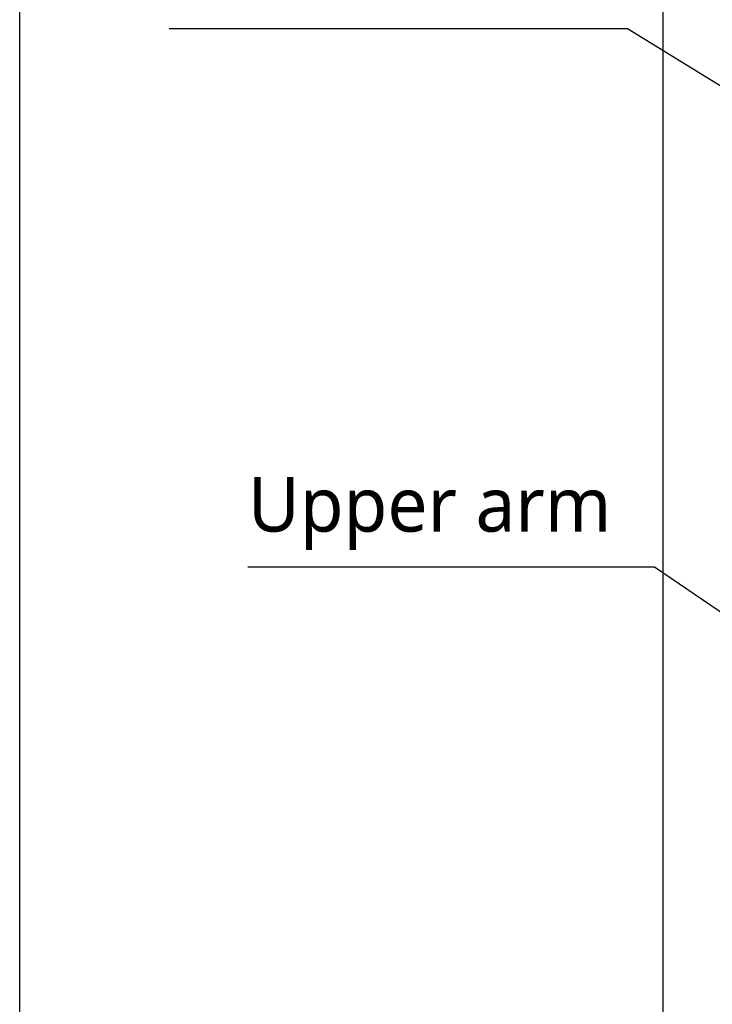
# Model space of a CAD drawing. Header units: millimetres. Extents: x 0 to 4378, y 0 to 2376.
# Tile 130 of 229: x 1199 to 1401, y 1081 to 1369. Entities that reach past the tile are written whole.
import ezdxf

# ---------------------------------------------------------------- set-up
doc = ezdxf.new("R2010")
doc.units = ezdxf.units.MM
doc.header["$LTSCALE"] = 0.2
doc.layers.add('05_Section Line', color=3, linetype='Continuous')
doc.styles.add('Rainbow-5.0 Style', font='malgunsl.ttf')
doc.dimstyles.new('Rainbow-5.0 Style', dxfattribs={"dimtxt": 4, "dimasz": 2.5, "dimexe": 1, "dimexo": 1, "dimgap": 1, "dimtad": 1, "dimdsep": 46, "dimtxsty": 'Rainbow-5.0 Style', "dimcen": 0, "dimclrd": 251, "dimclre": 251, "dimclrt": 7, "dimazin": 3, "dimtp": 0.1, "dimtm": 0.1, "dimtfac": 0.61, "dimtmove": 0, "dimatfit": 3, "dimfxl": 1, "dimlwd": -1, "dimlwe": -1, "dimarcsym": 1})

msp = doc.modelspace()

# ---------------------------------------------------------------- linework, layer by layer
at = {"layer": '05_Section Line'}
msp.add_lwpolyline([(1198.54, 1442.248), (1386.803, 1442.248), (1386.803, 894.049), (1198.54, 894.049)], close=True, dxfattribs=at)

# ---------------------------------------------------------------- texts
at = {"color": 7, "insert": (1265.32, 1213.852), "char_height": 16, "attachment_point": 7, "style": 'Rainbow-5.0 Style'}
msp.add_mtext('Upper arm', dxfattribs=at)

# ---------------------------------------------------------------- leaders
at = {"annotation_type": 0, "has_hookline": 1, "hookline_direction": 1}
for points, text_width in [([(1534.38, 1269.384), (1376.463, 1366.426), (1363.963, 1366.426)], 116.644), ([(1534.373, 1106.612), (1384.422, 1208.852), (1371.922, 1208.852)], 101.602)]:
    msp.add_leader(points, dimstyle='Rainbow-5.0 Style', override={"dimscale": 5, "dimgap": 1, "dimtad": 1}, dxfattribs=dict(at, text_width=text_width))

doc.saveas('drawing.dxf')
